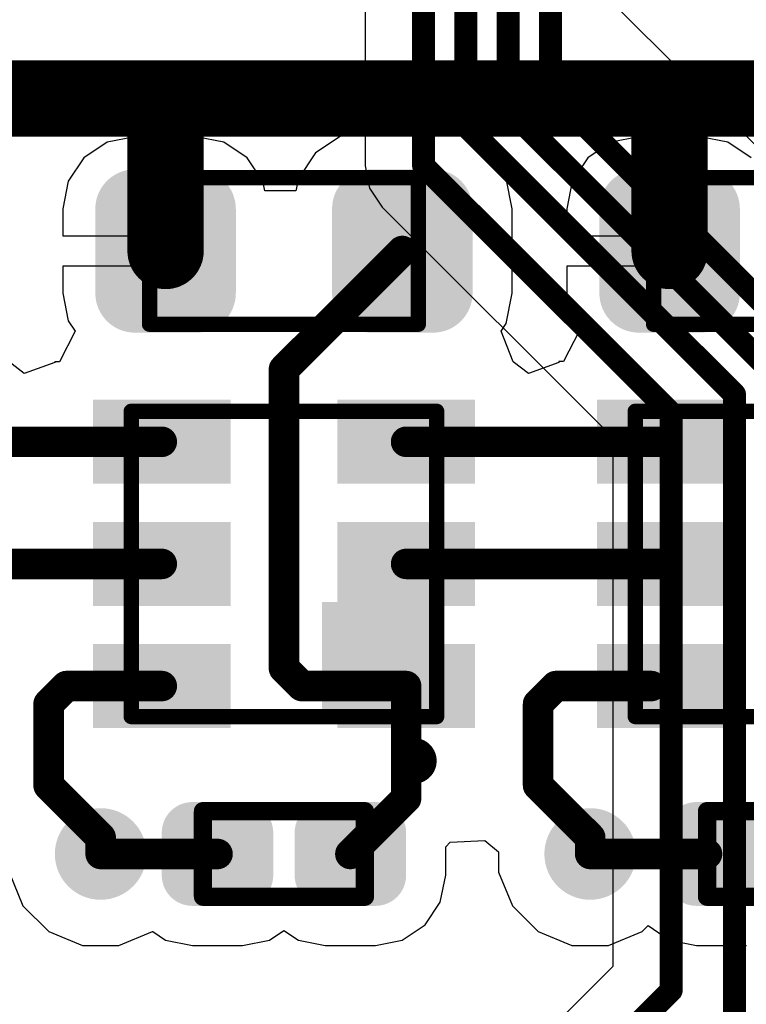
# Model space of a CAD drawing. Header units: inches. Extents: x 0 to 41, y 0 to 25.4.
# Tile 9 of 18: x 23.7 to 28.5, y 9.8 to 16.2. Entities that reach past the tile are written whole.
import ezdxf

# ---------------------------------------------------------------- set-up
doc = ezdxf.new("R2010")
doc.units = ezdxf.units.IN
for name, color, linetype in [('BOTTOM', 5, 'Continuous'), ('TOP', 1, 'Continuous'), ('Top Assembly', 56, 'Continuous'), ('Top Overlay', 2, 'Continuous'), ('Top Solder', 216, 'Continuous'), ('Via Holes', 16, 'Continuous')]:
    doc.layers.add(name, color=color, linetype=linetype)

# ---------------------------------------------------------------- blocks, each defined once
blk = doc.blocks.new('RES_0603_3412')
at = {"layer": 'TOP'}
h = blk.add_hatch(color=1, dxfattribs=at)
edge = h.paths.add_edge_path()
edge.add_arc((-0.5740996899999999, -0.2758998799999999), 0.20910042, 270, 360)
edge.add_line((-0.36499927, -0.2758998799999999), (-0.36499927, 0.27589988))
edge.add_arc((-0.5740996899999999, 0.27589988), 0.20910042, 0, 90)
edge.add_line((-0.5740996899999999, 0.4850002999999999), (-0.9758997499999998, 0.4850002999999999))
edge.add_arc((-0.9758997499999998, 0.2758998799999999), 0.20910042, 90, 180)
edge.add_line((-1.18500017, 0.2758998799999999), (-1.18500017, -0.27589988))
edge.add_arc((-0.9758997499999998, -0.27589988), 0.20910042, 180, 270)
edge.add_line((-0.9758997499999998, -0.4850002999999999), (-0.5740996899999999, -0.4850002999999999))
h = blk.add_hatch(color=1, dxfattribs=at)
edge = h.paths.add_edge_path()
edge.add_arc((0.5740996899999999, 0.27589988), 0.20910042, 90, 180)
edge.add_line((0.36499927, 0.27589988), (0.36499927, -0.27589988))
edge.add_arc((0.5740996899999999, -0.27589988), 0.20910042, 180, 270)
edge.add_line((0.5740996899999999, -0.4850002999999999), (0.9758997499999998, -0.4850002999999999))
edge.add_arc((0.9758997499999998, -0.27589988), 0.20910042, 270, 360)
edge.add_line((1.18500017, -0.27589988), (1.18500017, 0.27589988))
edge.add_arc((0.9758997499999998, 0.27589988), 0.20910042, 0, 90)
edge.add_line((0.9758997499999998, 0.4850002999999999), (0.5740996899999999, 0.4850002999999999))
at = {"layer": 'Top Solder'}
h = blk.add_hatch(color=216, dxfattribs=at)
edge = h.paths.add_edge_path()
edge.add_arc((-0.5740996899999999, -0.2758998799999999), 0.25910032, 270, 360)
edge.add_line((-0.3149993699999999, -0.2758998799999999), (-0.3149993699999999, 0.27589988))
edge.add_arc((-0.5740996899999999, 0.27589988), 0.25910032, 0, 90)
edge.add_line((-0.5740996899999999, 0.5350002), (-0.9758997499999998, 0.5350001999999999))
edge.add_arc((-0.9758997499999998, 0.2758998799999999), 0.25910032, 90, 180)
edge.add_line((-1.23500007, 0.27589988), (-1.23500007, -0.27589988))
edge.add_arc((-0.9758997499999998, -0.27589988), 0.25910032, 180, 270)
edge.add_line((-0.9758997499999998, -0.5350002), (-0.5740996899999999, -0.5350001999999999))
h = blk.add_hatch(color=216, dxfattribs=at)
edge = h.paths.add_edge_path()
edge.add_arc((0.5740996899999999, 0.27589988), 0.25910032, 90, 180)
edge.add_line((0.3149993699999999, 0.27589988), (0.3149993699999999, -0.2758998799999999))
edge.add_arc((0.5740996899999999, -0.27589988), 0.25910032, 180, 270)
edge.add_line((0.5740996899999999, -0.5350002), (0.9758997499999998, -0.5350002))
edge.add_arc((0.9758997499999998, -0.27589988), 0.25910032, 270, 360)
edge.add_line((1.23500007, -0.27589988), (1.23500007, 0.27589988))
edge.add_arc((0.9758997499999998, 0.27589988), 0.25910032, 0, 90)
edge.add_line((0.9758997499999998, 0.5350002), (0.5740996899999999, 0.5350002))
at = {"layer": 'Top Assembly', "const_width": 0.0999998}
for points in [[(-0.88000078, 0.4799965), (-0.88000078, -0.48000158)], [(0.88000078, 0.4799965), (-0.88000078, 0.4799965)], [(0.88000078, 0.4799965), (0.88000078, -0.48000158)], [(0.88000078, -0.48000158), (-0.88000078, -0.48000158)]]:
    blk.add_lwpolyline(points, dxfattribs=at)
at = {"layer": 'Top Assembly', "const_width": 0.0499999}
for points in [[(-0.90499946, 0.4799965, 1), (-0.8550020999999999, 0.4799965, 1)], [(-0.90499946, 0.4799965, 1), (-0.8550020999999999, 0.4799965, 1)], [(0.8550020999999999, 0.4799965, 1), (0.90499946, 0.4799965, 1)], [(0.8550020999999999, 0.4799965, 1), (0.90499946, 0.4799965, 1)], [(-0.90499946, -0.48000158, 1), (-0.8550020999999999, -0.48000158, 1)], [(-0.90499946, -0.48000158, 1), (-0.8550020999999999, -0.48000158, 1)], [(0.8550020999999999, -0.48000158, 1), (0.90499946, -0.48000158, 1)], [(0.8550020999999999, -0.48000158, 1), (0.90499946, -0.48000158, 1)]]:
    blk.add_lwpolyline(points, format="xyb", close=True, dxfattribs=at)
blk = doc.blocks.new('RES_0603_3413')
at = {"layer": 'TOP'}
h = blk.add_hatch(color=1, dxfattribs=at)
edge = h.paths.add_edge_path()
edge.add_arc((-0.5740996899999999, -0.2758998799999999), 0.20910042, 270, 360)
edge.add_line((-0.36499927, -0.2758998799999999), (-0.36499927, 0.27589988))
edge.add_arc((-0.5740996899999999, 0.27589988), 0.20910042, 0, 90)
edge.add_line((-0.5740996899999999, 0.4850002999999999), (-0.9758997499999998, 0.4850002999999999))
edge.add_arc((-0.9758997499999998, 0.2758998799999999), 0.20910042, 90, 180)
edge.add_line((-1.18500017, 0.2758998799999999), (-1.18500017, -0.27589988))
edge.add_arc((-0.9758997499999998, -0.27589988), 0.20910042, 180, 270)
edge.add_line((-0.9758997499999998, -0.4850002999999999), (-0.5740996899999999, -0.4850002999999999))
h = blk.add_hatch(color=1, dxfattribs=at)
edge = h.paths.add_edge_path()
edge.add_arc((0.5740996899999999, 0.27589988), 0.20910042, 90, 180)
edge.add_line((0.36499927, 0.27589988), (0.36499927, -0.27589988))
edge.add_arc((0.5740996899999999, -0.27589988), 0.20910042, 180, 270)
edge.add_line((0.5740996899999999, -0.4850002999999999), (0.9758997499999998, -0.4850002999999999))
edge.add_arc((0.9758997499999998, -0.27589988), 0.20910042, 270, 360)
edge.add_line((1.18500017, -0.27589988), (1.18500017, 0.27589988))
edge.add_arc((0.9758997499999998, 0.27589988), 0.20910042, 0, 90)
edge.add_line((0.9758997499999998, 0.4850002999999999), (0.5740996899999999, 0.4850002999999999))
at = {"layer": 'Top Solder'}
h = blk.add_hatch(color=216, dxfattribs=at)
edge = h.paths.add_edge_path()
edge.add_arc((-0.5740996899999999, -0.2758998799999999), 0.25910032, 270, 360)
edge.add_line((-0.3149993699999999, -0.2758998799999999), (-0.3149993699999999, 0.27589988))
edge.add_arc((-0.5740996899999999, 0.27589988), 0.25910032, 0, 90)
edge.add_line((-0.5740996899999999, 0.5350002), (-0.9758997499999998, 0.5350001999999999))
edge.add_arc((-0.9758997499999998, 0.2758998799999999), 0.25910032, 90, 180)
edge.add_line((-1.23500007, 0.27589988), (-1.23500007, -0.27589988))
edge.add_arc((-0.9758997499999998, -0.27589988), 0.25910032, 180, 270)
edge.add_line((-0.9758997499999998, -0.5350002), (-0.5740996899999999, -0.5350001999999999))
h = blk.add_hatch(color=216, dxfattribs=at)
edge = h.paths.add_edge_path()
edge.add_arc((0.5740996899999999, 0.27589988), 0.25910032, 90, 180)
edge.add_line((0.3149993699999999, 0.27589988), (0.3149993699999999, -0.2758998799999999))
edge.add_arc((0.5740996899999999, -0.27589988), 0.25910032, 180, 270)
edge.add_line((0.5740996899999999, -0.5350002), (0.9758997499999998, -0.5350002))
edge.add_arc((0.9758997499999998, -0.27589988), 0.25910032, 270, 360)
edge.add_line((1.23500007, -0.27589988), (1.23500007, 0.27589988))
edge.add_arc((0.9758997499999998, 0.27589988), 0.25910032, 0, 90)
edge.add_line((0.9758997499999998, 0.5350002), (0.5740996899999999, 0.5350002))
at = {"layer": 'Top Assembly', "const_width": 0.0999998}
for points in [[(-0.88000078, 0.47999904), (-0.88000078, -0.47999904)], [(0.88000078, 0.47999904), (-0.88000078, 0.47999904)], [(0.88000078, 0.47999904), (0.88000078, -0.47999904)], [(0.88000078, -0.47999904), (-0.88000078, -0.47999904)]]:
    blk.add_lwpolyline(points, dxfattribs=at)
at = {"layer": 'Top Assembly', "const_width": 0.0499999}
for points in [[(-0.90499946, 0.47999904, 1), (-0.8550020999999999, 0.47999904, 1)], [(-0.90499946, 0.47999904, 1), (-0.8550020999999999, 0.47999904, 1)], [(0.8550020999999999, 0.47999904, 1), (0.90499946, 0.47999904, 1)], [(0.8550020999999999, 0.47999904, 1), (0.90499946, 0.47999904, 1)], [(-0.90499946, -0.47999904, 1), (-0.8550020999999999, -0.47999904, 1)], [(-0.90499946, -0.47999904, 1), (-0.8550020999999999, -0.47999904, 1)], [(0.8550020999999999, -0.47999904, 1), (0.90499946, -0.47999904, 1)], [(0.8550020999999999, -0.47999904, 1), (0.90499946, -0.47999904, 1)]]:
    blk.add_lwpolyline(points, format="xyb", close=True, dxfattribs=at)
blk = doc.blocks.new('APA102_2020_3420')
at = {"layer": 'TOP'}
for points in [[(-1.1999341, 1.02500303), (-0.3998340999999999, 1.02500303), (-0.3998340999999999, 0.5750039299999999), (-1.1999341, 0.5750039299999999)], [(0.3998340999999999, 1.02500303), (1.1999341, 1.02500303), (1.1999341, 0.5750039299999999), (0.3998340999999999, 0.5750039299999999)], [(-1.19993664, 0.22499955), (-0.39983664, 0.22499955), (-0.39983664, -0.22499955), (-1.19993664, -0.22499955)], [(0.39983664, 0.22499955), (1.19993664, 0.22499955), (1.19993664, -0.22499955), (0.39983664, -0.22499955)], [(-1.1999341, -0.5750039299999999), (-0.3998340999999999, -0.5750039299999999), (-0.3998340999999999, -1.02500303), (-1.1999341, -1.02500303)], [(0.3998340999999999, -0.5750039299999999), (1.1999341, -0.5750039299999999), (1.1999341, -1.02500303), (0.3998340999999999, -1.02500303)]]:
    blk.add_hatch(color=1, dxfattribs=at).paths.add_polyline_path(points)
at = {"layer": 'Top Assembly'}
blk.add_hatch(color=56, dxfattribs=at).paths.add_polyline_path([(-0.9998481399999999, 0.24995124), (-0.2498471, 0.24995124), (-0.2498471, 0.9999522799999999), (-0.9998481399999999, 0.9999522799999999)])
at = {"layer": 'Top Solder'}
for points in [[(-1.249934, 1.07500293), (-0.3498342, 1.07500293), (-0.3498342, 0.52500403), (-1.249934, 0.52500403)], [(0.3498342, 1.07500293), (1.249934, 1.07500293), (1.249934, 0.52500403), (0.3498342, 0.52500403)], [(-1.24993654, 0.27499945), (-0.34983674, 0.27499945), (-0.34983674, -0.27499945), (-1.24993654, -0.27499945)], [(0.34983674, 0.27499945), (1.24993654, 0.27499945), (1.24993654, -0.27499945), (0.34983674, -0.27499945)], [(-1.249934, -0.52500403), (-0.3498342, -0.52500403), (-0.3498342, -1.07500293), (-1.249934, -1.07500293)], [(0.3498342, -0.52500403), (1.249934, -0.52500403), (1.249934, -1.07500293), (0.3498342, -1.07500293)]]:
    blk.add_hatch(color=216, dxfattribs=at).paths.add_polyline_path(points)
at = {"layer": 'Top Assembly', "const_width": 0.0999998}
for points in [[(-1.00000054, 1.00000054), (-1.00000054, -1.00000054)], [(1.00000054, 1.00000054), (-1.00000054, 1.00000054)], [(1.00000054, 1.00000054), (1.00000054, -1.00000054)], [(1.00000054, -1.00000054), (-1.00000054, -1.00000054)]]:
    blk.add_lwpolyline(points, dxfattribs=at)
at = {"layer": 'Top Assembly', "const_width": 0.0499999}
for points in [[(-1.02499922, 1.00000054, 1), (-0.97500186, 1.00000054, 1)], [(-1.02499922, 1.00000054, 1), (-0.97500186, 1.00000054, 1)], [(0.97500186, 1.00000054, 1), (1.02499922, 1.00000054, 1)], [(0.97500186, 1.00000054, 1), (1.02499922, 1.00000054, 1)], [(-1.02499922, -1.00000054, 1), (-0.97500186, -1.00000054, 1)], [(-1.02499922, -1.00000054, 1), (-0.97500186, -1.00000054, 1)], [(0.97500186, -1.00000054, 1), (1.02499922, -1.00000054, 1)], [(0.97500186, -1.00000054, 1), (1.02499922, -1.00000054, 1)]]:
    blk.add_lwpolyline(points, format="xyb", close=True, dxfattribs=at)
at = {"layer": 'Top Overlay'}
for points, const_width in [([(-0.7998840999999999, 1.28999996, 1), (-0.8998839, 1.28999996, 1)], 0.1999996), ([(-0.9498838, 1.28999996, 1), (-0.8498839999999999, 1.28999996, 1)], 0.0999998), ([(-0.8498839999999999, 1.28999996, 1), (-0.7498842, 1.28999996, 1)], 0.0999998)]:
    blk.add_lwpolyline(points, format="xyb", close=True, dxfattribs=dict(at, const_width=const_width))
blk = doc.blocks.new('APA102_2020_3421')
at = {"layer": 'TOP'}
for points in [[(-1.1999341, 1.02499795), (-0.3998340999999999, 1.02499795), (-0.3998340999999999, 0.5749988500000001), (-1.1999341, 0.5749988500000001)], [(0.3998340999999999, 1.02499795), (1.1999341, 1.02499795), (1.1999341, 0.5749988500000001), (0.3998340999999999, 0.5749988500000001)], [(-1.1999341, 0.22499701), (-0.3998340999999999, 0.22499701), (-0.3998340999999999, -0.22500209), (-1.1999341, -0.22500209)], [(0.3998340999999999, 0.22499701), (1.1999341, 0.22499701), (1.1999341, -0.22500209), (0.3998340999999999, -0.22500209)], [(-1.1999341, -0.5750039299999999), (-0.3998340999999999, -0.5750039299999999), (-0.3998340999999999, -1.02500303), (-1.1999341, -1.02500303)], [(0.3998340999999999, -0.5750039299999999), (1.1999341, -0.5750039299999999), (1.1999341, -1.02500303), (0.3998340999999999, -1.02500303)]]:
    blk.add_hatch(color=1, dxfattribs=at).paths.add_polyline_path(points)
at = {"layer": 'Top Assembly'}
blk.add_hatch(color=56, dxfattribs=at).paths.add_polyline_path([(-0.9999624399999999, 0.25016968), (-0.2499614, 0.25016968), (-0.2499614, 1.00017072), (-0.9999624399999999, 1.00017072)])
at = {"layer": 'Top Solder'}
for points in [[(-1.249934, 1.07499785), (-0.3498342, 1.07499785), (-0.3498342, 0.52499895), (-1.249934, 0.52499895)], [(0.3498342, 1.07499785), (1.249934, 1.07499785), (1.249934, 0.52499895), (0.3498342, 0.52499895)], [(-1.249934, 0.27499691), (-0.3498342, 0.27499691), (-0.3498342, -0.27500199), (-1.249934, -0.27500199)], [(0.3498342, 0.27499691), (1.249934, 0.27499691), (1.249934, -0.27500199), (0.3498342, -0.27500199)], [(-1.249934, -0.52500403), (-0.3498342, -0.52500403), (-0.3498342, -1.07500293), (-1.249934, -1.07500293)], [(0.3498342, -0.52500403), (1.249934, -0.52500403), (1.249934, -1.07500293), (0.3498342, -1.07500293)]]:
    blk.add_hatch(color=216, dxfattribs=at).paths.add_polyline_path(points)
at = {"layer": 'Top Assembly', "const_width": 0.0999998}
for points in [[(-1.00000054, 0.999998), (-1.00000054, -1.00000054)], [(1.00000054, 0.999998), (-1.00000054, 0.999998)], [(1.00000054, 0.999998), (1.00000054, -1.00000054)], [(1.00000054, -1.00000054), (-1.00000054, -1.00000054)]]:
    blk.add_lwpolyline(points, dxfattribs=at)
at = {"layer": 'Top Assembly', "const_width": 0.0499999}
for points in [[(-1.02499922, 0.999998, 1), (-0.97500186, 0.999998, 1)], [(-1.02499922, 0.999998, 1), (-0.97500186, 0.999998, 1)], [(0.97500186, 0.999998, 1), (1.02499922, 0.999998, 1)], [(0.97500186, 0.999998, 1), (1.02499922, 0.999998, 1)], [(-1.02499922, -1.00000054, 1), (-0.97500186, -1.00000054, 1)], [(-1.02499922, -1.00000054, 1), (-0.97500186, -1.00000054, 1)], [(0.97500186, -1.00000054, 1), (1.02499922, -1.00000054, 1)], [(0.97500186, -1.00000054, 1), (1.02499922, -1.00000054, 1)]]:
    blk.add_lwpolyline(points, format="xyb", close=True, dxfattribs=at)
at = {"layer": 'Top Overlay'}
for points, const_width in [([(-0.7998840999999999, 1.28999742, 1), (-0.8998839, 1.28999742, 1)], 0.1999996), ([(-0.9498838, 1.28999742, 1), (-0.8498839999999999, 1.28999742, 1)], 0.0999998), ([(-0.8498839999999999, 1.28999742, 1), (-0.7498842, 1.28999742, 1)], 0.0999998)]:
    blk.add_lwpolyline(points, format="xyb", close=True, dxfattribs=dict(at, const_width=const_width))
blk = doc.blocks.new('CAP_0402_3428')
at = {"layer": 'TOP'}
h = blk.add_hatch(color=1, dxfattribs=at)
edge = h.paths.add_edge_path()
edge.add_arc((-0.27080337, -0.13919454), 0.1507998, 270, 360)
edge.add_line((-0.12000357, -0.13919454), (-0.12000357, 0.1392047))
edge.add_arc((-0.27080337, 0.1392047), 0.1507998, 0, 90)
edge.add_line((-0.27080337, 0.2900045), (-0.59920251, 0.2900045))
edge.add_arc((-0.59920251, 0.1392047), 0.1507998, 90, 180)
edge.add_line((-0.75000231, 0.1392047), (-0.75000231, -0.13919454))
edge.add_arc((-0.59920251, -0.13919454), 0.1507998, 180, 270)
edge.add_line((-0.59920251, -0.28999434), (-0.27080337, -0.28999434))
h = blk.add_hatch(color=1, dxfattribs=at)
edge = h.paths.add_edge_path()
edge.add_arc((0.27080337, 0.1392047), 0.1507998, 90, 180)
edge.add_line((0.12000357, 0.1392047), (0.12000357, -0.1391945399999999))
edge.add_arc((0.27080337, -0.13919454), 0.1507998, 180, 270)
edge.add_line((0.27080337, -0.28999434), (0.59920251, -0.28999434))
edge.add_arc((0.59920251, -0.13919454), 0.1507998, 270, 360)
edge.add_line((0.75000231, -0.13919454), (0.75000231, 0.1392047))
edge.add_arc((0.59920251, 0.1392047), 0.1507998, 0, 90)
edge.add_line((0.59920251, 0.2900045), (0.27080337, 0.2900045))
at = {"layer": 'Top Solder'}
h = blk.add_hatch(color=216, dxfattribs=at)
edge = h.paths.add_edge_path()
edge.add_arc((-0.27080337, -0.13919454), 0.2007997, 270, 360)
edge.add_line((-0.07000367, -0.13919454), (-0.07000367, 0.1392047))
edge.add_arc((-0.27080337, 0.1392047), 0.2007997, 0, 90)
edge.add_line((-0.27080337, 0.3400044), (-0.59920251, 0.3400044))
edge.add_arc((-0.59920251, 0.1392047), 0.2007997, 90, 180)
edge.add_line((-0.8000022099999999, 0.1392047), (-0.8000022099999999, -0.13919454))
edge.add_arc((-0.59920251, -0.13919454), 0.2007997, 180, 270)
edge.add_line((-0.59920251, -0.33999424), (-0.27080337, -0.3399942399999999))
h = blk.add_hatch(color=216, dxfattribs=at)
edge = h.paths.add_edge_path()
edge.add_arc((0.27080337, 0.1392047), 0.2007997, 90, 180)
edge.add_line((0.07000367, 0.1392047), (0.07000367, -0.1391945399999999))
edge.add_arc((0.27080337, -0.13919454), 0.2007997, 180, 270)
edge.add_line((0.2708033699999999, -0.3399942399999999), (0.59920251, -0.3399942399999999))
edge.add_arc((0.59920251, -0.13919454), 0.2007997, 270, 360)
edge.add_line((0.8000022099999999, -0.13919454), (0.8000022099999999, 0.1392047))
edge.add_arc((0.59920251, 0.1392047), 0.2007997, 0, 90)
edge.add_line((0.59920251, 0.3400044), (0.27080337, 0.3400044))
at = {"layer": 'Top Assembly', "const_width": 0.11999976}
for points in [[(0.5299989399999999, 0.28000452), (-0.5299989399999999, 0.28000452)], [(-0.5299989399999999, 0.28000452), (-0.5299989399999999, -0.27999944)], [(0.5299989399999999, 0.28000452), (0.5299989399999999, -0.27999944)], [(0.5299989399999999, -0.27999944), (-0.5299989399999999, -0.27999944)]]:
    blk.add_lwpolyline(points, dxfattribs=at)
at = {"layer": 'Top Assembly', "const_width": 0.05999988}
for points in [[(-0.55999888, 0.28000452, 1), (-0.499999, 0.28000452, 1)], [(-0.55999888, 0.28000452, 1), (-0.499999, 0.28000452, 1)], [(0.499999, 0.28000452, 1), (0.55999888, 0.28000452, 1)], [(0.499999, 0.28000452, 1), (0.55999888, 0.28000452, 1)], [(-0.55999888, -0.27999944, 1), (-0.499999, -0.27999944, 1)], [(-0.55999888, -0.27999944, 1), (-0.499999, -0.27999944, 1)], [(0.499999, -0.27999944, 1), (0.55999888, -0.27999944, 1)], [(0.499999, -0.27999944, 1), (0.55999888, -0.27999944, 1)]]:
    blk.add_lwpolyline(points, format="xyb", close=True, dxfattribs=at)
blk = doc.blocks.new('CAP_0402_3429')
at = {"layer": 'TOP'}
h = blk.add_hatch(color=1, dxfattribs=at)
edge = h.paths.add_edge_path()
edge.add_arc((-0.27080083, -0.13919962), 0.1507998, 270, 360)
edge.add_line((-0.12000103, -0.13919962), (-0.12000103, 0.13919962))
edge.add_arc((-0.27080083, 0.13919962), 0.1507998, 0, 90)
edge.add_line((-0.27080083, 0.28999942), (-0.5991999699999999, 0.28999942))
edge.add_arc((-0.5991999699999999, 0.13919962), 0.1507998, 90, 180)
edge.add_line((-0.7499997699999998, 0.13919962), (-0.7499997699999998, -0.1391996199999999))
edge.add_arc((-0.5991999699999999, -0.13919962), 0.1507998, 180, 270)
edge.add_line((-0.5991999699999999, -0.28999942), (-0.27080083, -0.28999942))
h = blk.add_hatch(color=1, dxfattribs=at)
edge = h.paths.add_edge_path()
edge.add_arc((0.27080083, 0.13919962), 0.1507998, 90, 180)
edge.add_line((0.12000103, 0.13919962), (0.12000103, -0.1391996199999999))
edge.add_arc((0.27080083, -0.13919962), 0.1507998, 180, 270)
edge.add_line((0.27080083, -0.28999942), (0.5991999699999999, -0.28999942))
edge.add_arc((0.5991999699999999, -0.13919962), 0.1507998, 270, 360)
edge.add_line((0.7499997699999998, -0.13919962), (0.7499997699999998, 0.13919962))
edge.add_arc((0.5991999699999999, 0.13919962), 0.1507998, 0, 90)
edge.add_line((0.5991999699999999, 0.28999942), (0.27080083, 0.28999942))
at = {"layer": 'Top Solder'}
h = blk.add_hatch(color=216, dxfattribs=at)
edge = h.paths.add_edge_path()
edge.add_arc((-0.27080083, -0.13919962), 0.2007997, 270, 360)
edge.add_line((-0.07000113, -0.13919962), (-0.07000113, 0.13919962))
edge.add_arc((-0.27080083, 0.13919962), 0.2007997, 0, 90)
edge.add_line((-0.27080083, 0.33999932), (-0.5991999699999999, 0.3399993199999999))
edge.add_arc((-0.5991999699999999, 0.13919962), 0.2007997, 90, 180)
edge.add_line((-0.7999996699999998, 0.13919962), (-0.7999996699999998, -0.1391996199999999))
edge.add_arc((-0.5991999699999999, -0.13919962), 0.2007997, 180, 270)
edge.add_line((-0.5991999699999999, -0.33999932), (-0.27080083, -0.3399993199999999))
h = blk.add_hatch(color=216, dxfattribs=at)
edge = h.paths.add_edge_path()
edge.add_arc((0.27080083, 0.13919962), 0.2007997, 90, 180)
edge.add_line((0.07000113, 0.13919962), (0.07000113, -0.1391996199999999))
edge.add_arc((0.27080083, -0.13919962), 0.2007997, 180, 270)
edge.add_line((0.2708008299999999, -0.3399993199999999), (0.5991999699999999, -0.3399993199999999))
edge.add_arc((0.5991999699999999, -0.13919962), 0.2007997, 270, 360)
edge.add_line((0.7999996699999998, -0.13919962), (0.7999996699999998, 0.13919962))
edge.add_arc((0.5991999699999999, 0.13919962), 0.2007997, 0, 90)
edge.add_line((0.5991999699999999, 0.3399993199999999), (0.27080083, 0.3399993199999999))
at = {"layer": 'Top Assembly', "const_width": 0.11999976}
for points in [[(0.5299989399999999, 0.27999944), (-0.5299989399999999, 0.27999944)], [(-0.5299989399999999, 0.27999944), (-0.5299989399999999, -0.27999944)], [(0.5299989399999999, 0.27999944), (0.5299989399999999, -0.27999944)], [(0.5299989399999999, -0.27999944), (-0.5299989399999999, -0.27999944)]]:
    blk.add_lwpolyline(points, dxfattribs=at)
at = {"layer": 'Top Assembly', "const_width": 0.05999988}
for points in [[(-0.55999888, 0.27999944, 1), (-0.499999, 0.27999944, 1)], [(-0.55999888, 0.27999944, 1), (-0.499999, 0.27999944, 1)], [(0.499999, 0.27999944, 1), (0.55999888, 0.27999944, 1)], [(0.499999, 0.27999944, 1), (0.55999888, 0.27999944, 1)], [(-0.55999888, -0.27999944, 1), (-0.499999, -0.27999944, 1)], [(-0.55999888, -0.27999944, 1), (-0.499999, -0.27999944, 1)], [(0.499999, -0.27999944, 1), (0.55999888, -0.27999944, 1)], [(0.499999, -0.27999944, 1), (0.55999888, -0.27999944, 1)]]:
    blk.add_lwpolyline(points, format="xyb", close=True, dxfattribs=at)

msp = doc.modelspace()

# ---------------------------------------------------------------- hatches: boundary and pattern name
at = {"layer": 'BOTTOM'}
h = msp.add_hatch(color=5, dxfattribs=at)
edge = h.paths.add_edge_path()
edge.add_arc((24.2500277, 10.78000892), 0.2999994, 0, 360)
h = msp.add_hatch(color=5, dxfattribs=at)
edge = h.paths.add_edge_path()
edge.add_arc((27.45503018, 10.78003686), 0.2999994, 0, 360)
at = {"layer": 'TOP'}
h = msp.add_hatch(color=1, dxfattribs=at)
edge = h.paths.add_edge_path()
edge.add_arc((24.2500277, 10.78000892), 0.2999994, 0, 360)
h = msp.add_hatch(color=1, dxfattribs=at)
edge = h.paths.add_edge_path()
edge.add_arc((27.45503018, 10.78003686), 0.2999994, 0, 360)
at = {"layer": 'Via Holes'}
h = msp.add_hatch(color=7, dxfattribs=at)
edge = h.paths.add_edge_path()
edge.add_arc((24.2500277, 10.78000892), 0.1499997, 0, 360)
h = msp.add_hatch(color=7, dxfattribs=at)
edge = h.paths.add_edge_path()
edge.add_arc((27.45503018, 10.78003686), 0.1499997, 0, 360)

# ---------------------------------------------------------------- linework, layer by layer
at = {"layer": 'BOTTOM'}
for p, q in [((25.98164476, 18.54133452), (25.98164476, 15.28835398)), ((28.80000082, 15.16005604), (27.57733117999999, 16.38272568)), ((25.98164476, 15.28835398), (26.01074808, 15.14203728)), ((26.01074808, 15.14203728), (26.09363082, 15.01799638)), ((26.09363082, 15.01799638), (27.60291914, 13.50870806)), ((27.60291914, 13.50870806), (27.60291914, 10.04363498)), ((27.60291914, 10.04363498), (25.4592836, 7.89999944))]:
    msp.add_line(p, q, dxfattribs=at)
at = {"layer": 'BOTTOM', "const_width": 0.1499997}
for points in [[(26.36398842, 15.28835398), (26.36398842, 18.54133452)], [(26.64098812, 15.54988254), (26.64098812, 18.21363134)], [(26.91798782, 15.66461942), (26.91798782, 17.71808242)], [(27.19498752, 15.7793563), (27.19498752, 17.60334554)], [(27.19498752, 15.7793563), (28.95399848, 14.02034534)], [(26.91798782, 15.66461942), (27.2798794, 15.30272784)], [(26.64098812, 15.54988254), (28.39999908, 13.79087158)], [(26.36398842, 15.28835398), (27.9852628, 13.6670796)], [(27.2798794, 15.30272784), (28.67699878, 13.90560846)], [(28.39999908, 9.309935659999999), (28.39999908, 13.79087158)], [(27.9852628, 9.88526344), (27.9852628, 13.6670796)], [(25.4, 7.300000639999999), (27.9852628, 9.88526344)]]:
    msp.add_lwpolyline(points, dxfattribs=at)
at = {"layer": 'BOTTOM', "const_width": 0.07499858}
for points in [[(27.15748696, 15.7793563, 1), (27.23248808, 15.7793563, 1)], [(27.15748696, 15.7793563, 1), (27.23248808, 15.7793563, 1)], [(26.88048726, 15.66461942, 1), (26.95548838, 15.66461942, 1)], [(26.88048726, 15.66461942, 1), (26.95548838, 15.66461942, 1)], [(26.60348756, 15.54988254, 1), (26.67848868, 15.54988254, 1)], [(26.60348756, 15.54988254, 1), (26.67848868, 15.54988254, 1)], [(26.32648786, 15.28835398, 1), (26.40148898, 15.28835398, 1)], [(26.32648786, 15.28835398, 1), (26.40148898, 15.28835398, 1)], [(27.24237884, 15.30272784, 1), (27.31737996, 15.30272784, 1)], [(27.24237884, 15.30272784, 1), (27.31737996, 15.30272784, 1)], [(28.36249852, 13.79087158, 1), (28.43749964, 13.79087158, 1)], [(28.36249852, 13.79087158, 1), (28.43749964, 13.79087158, 1)], [(27.94776224, 13.6670796, 1), (28.02276336, 13.6670796, 1)], [(27.94776224, 13.6670796, 1), (28.02276336, 13.6670796, 1)], [(27.94776224, 9.88526344, 1), (28.02276336, 9.88526344, 1)], [(27.94776224, 9.88526344, 1), (28.02276336, 9.88526344, 1)]]:
    msp.add_lwpolyline(points, format="xyb", close=True, dxfattribs=at)
at = {"layer": 'TOP'}
for p, q in [((25.8254881, 15.48547068), (25.65708864, 15.37294868)), ((26.0241288, 15.52498292), (25.8254881, 15.48547068)), ((26.42592632, 15.52498292), (26.0241288, 15.52498292)), ((26.62456702, 15.48547068), (26.42592632, 15.52498292)), ((26.79296648, 15.37294868), (26.62456702, 15.48547068)), ((24.2934363, 15.44214082), (24.14025144, 15.33978644)), ((24.47412936, 15.47808182), (24.2934363, 15.44214082)), ((24.57502832, 15.47808182), (24.47412936, 15.47808182)), ((24.57502832, 14.83000844), (24.57502832, 15.47808182)), ((24.87592688, 15.47808182), (24.77502792, 15.47808182)), ((24.77502792, 15.47808182), (24.77502792, 14.73000864)), ((25.05661994, 15.44214082), (24.87592688, 15.47808182)), ((25.2098048, 15.33978644), (25.05661994, 15.44214082)), ((27.59343478, 15.44216368), (27.44024992, 15.3398093)), ((27.77412784, 15.47810468), (27.59343478, 15.44216368)), ((27.8750268, 15.47810468), (27.77412784, 15.47810468)), ((27.8750268, 14.8300313), (27.8750268, 15.47810468)), ((28.17592536, 15.47810468), (28.0750264, 15.47810468)), ((28.0750264, 15.47810468), (28.0750264, 14.7300315)), ((28.35661842, 15.44216368), (28.17592536, 15.47810468)), ((28.50980328, 15.3398093), (28.35661842, 15.44216368)), ((25.65708864, 15.37294868), (25.54456664, 15.20454922)), ((26.90548848, 15.20454922), (26.79296648, 15.37294868)), ((24.14025144, 15.33978644), (24.03789706, 15.18660158)), ((25.31215918, 15.18660158), (25.2098048, 15.33978644)), ((27.44024992, 15.3398093), (27.33789554, 15.18662444)), ((24.03789706, 15.18660158), (24.00195606, 15.00590852)), ((25.32461788, 15.12396264), (25.31215918, 15.18660158)), ((25.54456664, 15.20454922), (25.5285367, 15.12396264)), ((26.94500072, 15.00590852), (26.90548848, 15.20454922)), ((27.33789554, 15.18662444), (27.30195454, 15.00593138)), ((25.5285367, 15.12396264), (25.32461788, 15.12396264)), ((24.00195606, 15.00590852), (24.00195606, 14.83000844)), ((26.94500072, 14.45410876), (26.94500072, 15.00590852)), ((27.30195454, 15.00593138), (27.30195454, 14.8300313)), ((24.00195606, 14.83000844), (24.57502832, 14.83000844)), ((27.30195454, 14.8300313), (27.8750268, 14.8300313)), ((24.77502792, 14.73000864), (24.67502812, 14.73000864)), ((24.67502812, 14.73000864), (24.67502812, 14.63000884)), ((28.0750264, 14.7300315), (27.9750266, 14.7300315)), ((27.9750266, 14.7300315), (27.9750266, 14.6300317)), ((24.67502812, 14.63000884), (24.00195606, 14.63000884)), ((24.00195606, 14.63000884), (24.00195606, 14.45410876)), ((27.9750266, 14.6300317), (27.30195454, 14.6300317)), ((27.30195454, 14.6300317), (27.30195454, 14.45413162)), ((24.00195606, 14.45410876), (24.03789706, 14.2734157)), ((26.90548848, 14.25546806), (26.94500072, 14.45410876)), ((27.30195454, 14.45413162), (27.33789554, 14.27343856)), ((24.03789706, 14.2734157), (24.08360182, 14.20501096)), ((26.87177506, 14.20501096), (26.90548848, 14.25546806)), ((27.33789554, 14.27343856), (27.3836003, 14.20503382)), ((24.08360182, 14.20501096), (23.9801019, 14.00501136)), ((26.94996388, 14.00501136), (26.87177506, 14.20501096)), ((27.3836003, 14.20503382), (27.28010038, 14.00503422)), ((23.75009474, 13.92756168), (23.64996286, 14.00501136)), ((23.95009434, 14.00009392), (23.75009474, 13.92756168)), ((23.9801019, 14.00501136), (23.95009434, 14.00501136)), ((23.95009434, 14.00501136), (23.95009434, 14.00009392)), ((27.05009322, 13.92758454), (26.94996388, 14.00501136)), ((26.94996388, 14.00501136), (26.94996388, 14.00501136)), ((27.25009282, 14.00013456), (27.05009322, 13.92758454)), ((27.28010038, 14.00503422), (27.25009282, 14.00503422)), ((27.25009282, 14.00503422), (27.25009282, 14.00013456)), ((26.50885986, 10.82707766), (26.5382883, 10.8565061)), ((26.5382883, 10.8565061), (26.53829338, 10.85651118)), ((26.53829338, 10.85651118), (26.76542272, 10.86909688)), ((26.76542272, 10.86909688), (26.85503138, 10.7943777)), ((26.50885986, 10.64080676), (26.50885986, 10.82707766)), ((26.85503138, 10.7943777), (26.85503138, 10.66068988)), ((23.6500289, 10.66066194), (23.74137238, 10.4401366)), ((26.85503138, 10.66068988), (26.94637486, 10.44016454)), ((26.47387136, 10.4649143), (26.50885986, 10.64080676)), ((26.37423732, 10.31579852), (26.47387136, 10.4649143)), ((23.74137238, 10.4401366), (23.91015538, 10.2713536)), ((26.94637486, 10.44016454), (27.11515786, 10.27138154)), ((23.91015538, 10.2713536), (24.13068072, 10.18001012)), ((24.36937468, 10.18001012), (24.58990002, 10.2713536)), ((24.58990002, 10.2713536), (24.59087538, 10.27232896)), ((24.59087538, 10.27232896), (24.67493414, 10.21616448)), ((25.35511566, 10.21616448), (25.45002784, 10.27958066)), ((25.45002784, 10.27958066), (25.54494002, 10.21616448)), ((26.22512154, 10.21616448), (26.37423732, 10.31579852)), ((27.11515786, 10.27138154), (27.3356832, 10.18003806)), ((27.57437716, 10.18003806), (27.7949025, 10.27138154)), ((27.7949025, 10.27138154), (27.8339296, 10.31040864)), ((27.8339296, 10.31040864), (27.97493516, 10.21619242)), ((24.67493414, 10.21616448), (24.8508266, 10.18117598)), ((25.1792232, 10.18117598), (25.35511566, 10.21616448)), ((25.54494002, 10.21616448), (25.72083248, 10.18117598)), ((26.04922908, 10.18117598), (26.22512154, 10.21616448)), ((27.97493516, 10.21619242), (28.15082762, 10.18120392)), ((24.13068072, 10.18001012), (24.36937468, 10.18001012)), ((24.8508266, 10.18117598), (25.1792232, 10.18117598)), ((25.72083248, 10.18117598), (26.04922908, 10.18117598)), ((27.3356832, 10.18003806), (27.57437716, 10.18003806)), ((28.15082762, 10.18120392), (28.47922422, 10.18120392))]:
    msp.add_line(p, q, dxfattribs=at)
for points, const_width in [([(8.59003108, 15.73001426), (30.27502454, 15.73001426)], 0.499999), ([(24.67502812, 14.73000864), (24.67502812, 15.72998378)], 0.499999), ([(27.9750266, 14.7300315), (27.9750266, 15.73000664)], 0.499999), ([(25.45002784, 13.95500892), (26.22502756, 14.73000864)], 0.1999996), ([(25.45002784, 11.99716422), (25.45002784, 13.95500892)], 0.1999996), ([(22.94993124, 13.48001368), (24.65014374, 13.48001368)], 0.1999996), ([(26.24993226, 13.48003908), (27.95014476, 13.48003908)], 0.1999996), ([(22.94993378, 12.6800102), (24.6501412, 12.6800102)], 0.1999996), ([(26.2499348, 12.6800356), (27.95014222, 12.6800356)], 0.1999996), ([(25.45002784, 11.99716422), (25.56718534, 11.88000672)], 0.1999996), ([(23.90894126, 11.76285176), (24.02609876, 11.88000672)], 0.1999996), ([(24.02609876, 11.88000672), (24.65014374, 11.88000672)], 0.1999996), ([(25.56718534, 11.88000672), (26.24991194, 11.88000672)], 0.1999996), ([(26.24991194, 11.14489516), (26.24991194, 11.88000672)], 0.1999996), ([(27.11394374, 11.7628797), (27.23110124, 11.88003466)], 0.1999996), ([(27.23110124, 11.88003466), (27.85514622, 11.88003466)], 0.1999996), ([(23.90894126, 11.22933492), (23.90894126, 11.76285176)], 0.1999996), ([(27.11394374, 11.22936286), (27.11394374, 11.7628797)], 0.1999996), ([(23.90894126, 11.22933492), (24.2500277, 10.88824848)], 0.1999996), ([(27.11394374, 11.22936286), (27.45503018, 10.88827642)], 0.1999996), ([(25.8850257, 10.78000892), (26.24991194, 11.14489516)], 0.1999996), ([(24.2500277, 10.78000892), (24.2500277, 10.88824848)], 0.1999996), ([(27.45503018, 10.78003686), (27.45503018, 10.88827642)], 0.1999996), ([(24.2500277, 10.78000892), (24.25003024, 10.78000638)], 0.1999996), ([(24.25003024, 10.78000638), (25.0150249, 10.78000638)], 0.1999996), ([(27.45503018, 10.78003686), (27.45503272, 10.78003432)], 0.1999996), ([(27.45503272, 10.78003432), (28.22002738, 10.78003432)], 0.1999996)]:
    msp.add_lwpolyline(points, dxfattribs=dict(at, const_width=const_width))
for points, const_width in [([(24.55002964, 15.72998378, 1), (24.8000266, 15.72998378, 1)], 0.2499995), ([(27.85002812, 15.73000664, 1), (28.10002508, 15.73000664, 1)], 0.2499995), ([(24.55002964, 14.73000864, 1), (24.8000266, 14.73000864, 1)], 0.2499995), ([(27.85002812, 14.7300315, 1), (28.10002508, 14.7300315, 1)], 0.2499995), ([(26.17502766, 14.73000864, 1), (26.27502746, 14.73000864, 1)], 0.0999998), ([(25.40002794, 13.95500892, 1), (25.50002774, 13.95500892, 1)], 0.0999998), ([(25.40002794, 13.95500892, 1), (25.50002774, 13.95500892, 1)], 0.0999998), ([(24.60014384, 13.48001368, 1), (24.70014364, 13.48001368, 1)], 0.0999998), ([(26.19993236, 13.48003908, 1), (26.29993216, 13.48003908, 1)], 0.0999998), ([(27.90014486, 13.48003908, 1), (28.00014466, 13.48003908, 1)], 0.0999998), ([(24.6001413, 12.6800102, 1), (24.7001411, 12.6800102, 1)], 0.0999998), ([(26.1999349, 12.6800356, 1), (26.2999347, 12.6800356, 1)], 0.0999998), ([(27.90014232, 12.6800356, 1), (28.00014212, 12.6800356, 1)], 0.0999998), ([(25.40002794, 11.99716422, 1), (25.50002774, 11.99716422, 1)], 0.0999998), ([(25.40002794, 11.99716422, 1), (25.50002774, 11.99716422, 1)], 0.0999998), ([(23.97609886, 11.88000672, 1), (24.07609866, 11.88000672, 1)], 0.0999998), ([(23.97609886, 11.88000672, 1), (24.07609866, 11.88000672, 1)], 0.0999998), ([(24.60014384, 11.88000672, 1), (24.70014364, 11.88000672, 1)], 0.0999998), ([(25.51718544, 11.88000672, 1), (25.61718524, 11.88000672, 1)], 0.0999998), ([(25.51718544, 11.88000672, 1), (25.61718524, 11.88000672, 1)], 0.0999998), ([(26.19991204, 11.88000672, 1), (26.29991184, 11.88000672, 1)], 0.0999998), ([(26.19991204, 11.88000672, 1), (26.29991184, 11.88000672, 1)], 0.0999998), ([(27.18110134, 11.88003466, 1), (27.28110114, 11.88003466, 1)], 0.0999998), ([(27.18110134, 11.88003466, 1), (27.28110114, 11.88003466, 1)], 0.0999998), ([(27.80514632, 11.88003466, 1), (27.90514612, 11.88003466, 1)], 0.0999998), ([(23.85894136, 11.76285176, 1), (23.95894116, 11.76285176, 1)], 0.0999998), ([(23.85894136, 11.76285176, 1), (23.95894116, 11.76285176, 1)], 0.0999998), ([(27.06394384, 11.7628797, 1), (27.16394364, 11.7628797, 1)], 0.0999998), ([(27.06394384, 11.7628797, 1), (27.16394364, 11.7628797, 1)], 0.0999998), ([(23.85894136, 11.22933492, 1), (23.95894116, 11.22933492, 1)], 0.0999998), ([(23.85894136, 11.22933492, 1), (23.95894116, 11.22933492, 1)], 0.0999998), ([(27.06394384, 11.22936286, 1), (27.16394364, 11.22936286, 1)], 0.0999998), ([(27.06394384, 11.22936286, 1), (27.16394364, 11.22936286, 1)], 0.0999998), ([(26.19991204, 11.14489516, 1), (26.29991184, 11.14489516, 1)], 0.0999998), ([(26.19991204, 11.14489516, 1), (26.29991184, 11.14489516, 1)], 0.0999998), ([(24.2000278, 10.88824848, 1), (24.3000276, 10.88824848, 1)], 0.0999998), ([(24.2000278, 10.88824848, 1), (24.3000276, 10.88824848, 1)], 0.0999998), ([(27.40503028, 10.88827642, 1), (27.50503008, 10.88827642, 1)], 0.0999998), ([(27.40503028, 10.88827642, 1), (27.50503008, 10.88827642, 1)], 0.0999998), ([(24.2000278, 10.78000892, 1), (24.3000276, 10.78000892, 1)], 0.0999998), ([(24.2000278, 10.78000892, 1), (24.3000276, 10.78000892, 1)], 0.0999998), ([(24.20003034, 10.78000638, 1), (24.30003014, 10.78000638, 1)], 0.0999998), ([(24.20003034, 10.78000638, 1), (24.30003014, 10.78000638, 1)], 0.0999998), ([(24.965025, 10.78000638, 1), (25.0650248, 10.78000638, 1)], 0.0999998), ([(25.8350258, 10.78000892, 1), (25.9350256, 10.78000892, 1)], 0.0999998), ([(27.40503028, 10.78003686, 1), (27.50503008, 10.78003686, 1)], 0.0999998), ([(27.40503028, 10.78003686, 1), (27.50503008, 10.78003686, 1)], 0.0999998), ([(27.40503282, 10.78003432, 1), (27.50503262, 10.78003432, 1)], 0.0999998), ([(27.40503282, 10.78003432, 1), (27.50503262, 10.78003432, 1)], 0.0999998), ([(28.17002748, 10.78003432, 1), (28.27002728, 10.78003432, 1)], 0.0999998)]:
    msp.add_lwpolyline(points, format="xyb", close=True, dxfattribs=dict(at, const_width=const_width))

# ---------------------------------------------------------------- block references
at = {"rotation": 180}
for name, p in [('RES_0603_3412', (25.45002784, 14.73000864)), ('RES_0603_3413', (28.75002632, 14.7300315)), ('APA102_2020_3420', (25.45002784, 12.6800102)), ('APA102_2020_3421', (28.75002632, 12.68003306)), ('CAP_0402_3428', (25.45002784, 10.78001146)), ('CAP_0402_3429', (28.75002632, 10.78003432))]:
    msp.add_blockref(name, p, dxfattribs=at)

doc.saveas('drawing.dxf')
